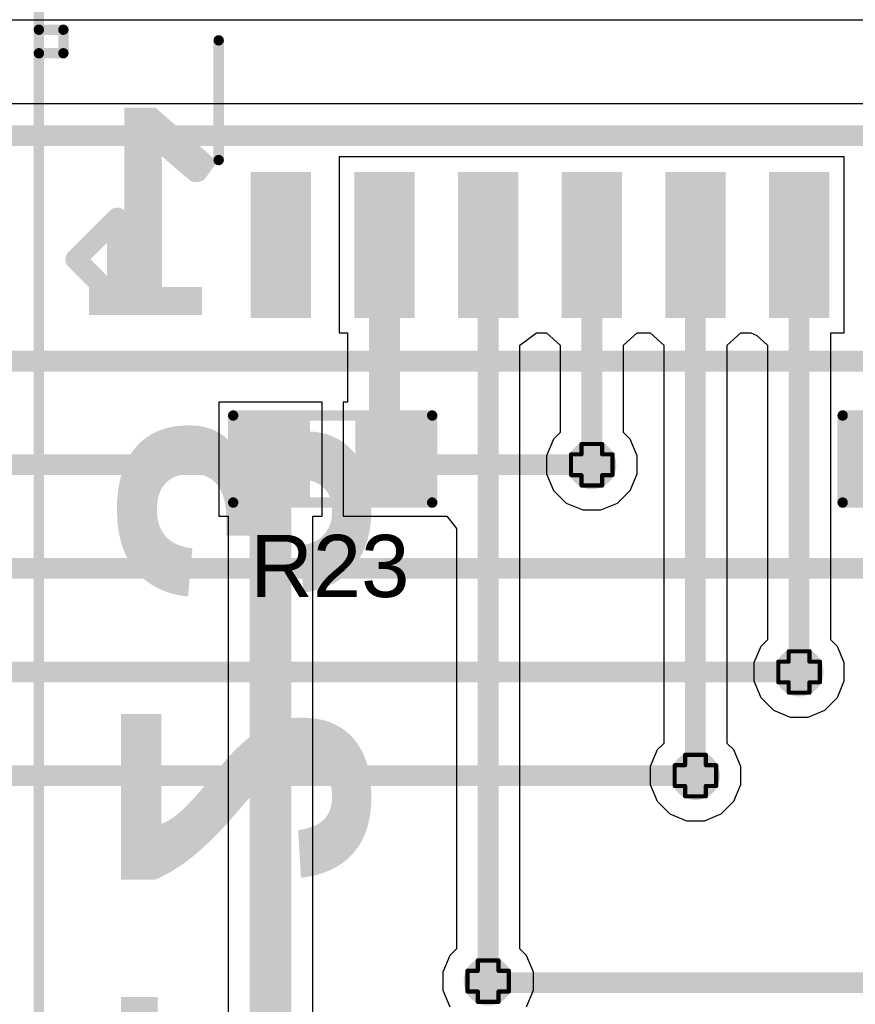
# Model space of a CAD drawing. Header units: inches. Extents: x -0.1 to 10.2, y 0 to 6.5.
# Tile 33 of 95: x 1.589 to 1.992, y 2.355 to 2.83. Entities that reach past the tile are written whole.
import ezdxf

# ---------------------------------------------------------------- set-up
doc = ezdxf.new("R2010")
doc.units = ezdxf.units.IN
doc.header["$MEASUREMENT"] = 0
for name, color, linetype in [('Bottom Layer', 5, 'Continuous'), ('Bottom Overlay', 54, 'Continuous'), ('Drill Drawing', 1, 'Continuous'), ('Top Layer', 1, 'Continuous'), ('Top Overlay', 2, 'Continuous'), ('Top Paste', 8, 'Continuous'), ('Top Solder', 216, 'Continuous'), ('Via Holes', 16, 'Continuous')]:
    doc.layers.add(name, color=color, linetype=linetype)
doc.styles.add('Arial', font='txt', dxfattribs={"height": 0.2})
doc.styles.add('Arial_Bold', font='txt', dxfattribs={"height": 0.2})
doc.styles.add('Calibri_Bold', font='txt', dxfattribs={"height": 0.2})

# ---------------------------------------------------------------- blocks, each defined once
blk = doc.blocks.new('SOIC_16_300____12')
at = {"layer": 'Top Layer'}
for points in [[(-0.22441, 0.18681), (-0.15945, 0.18681), (-0.15945, 0.16319), (-0.22441, 0.16319)], [(0.15945, 0.18681), (0.22441, 0.18681), (0.22441, 0.16319), (0.15945, 0.16319)], [(-0.22441, 0.13681), (-0.15945, 0.13681), (-0.15945, 0.11319), (-0.22441, 0.11319)], [(0.15945, 0.13681), (0.22441, 0.13681), (0.22441, 0.11319), (0.15945, 0.11319)], [(-0.22441, 0.08681), (-0.15945, 0.08681), (-0.15945, 0.06319), (-0.22441, 0.06319)], [(0.15945, 0.08681), (0.22441, 0.08681), (0.22441, 0.06319), (0.15945, 0.06319)], [(-0.22441, 0.03681), (-0.15945, 0.03681), (-0.15945, 0.01319), (-0.22441, 0.01319)], [(0.15945, 0.03681), (0.22441, 0.03681), (0.22441, 0.01319), (0.15945, 0.01319)], [(-0.22441, -0.01319), (-0.15945, -0.01319), (-0.15945, -0.03681), (-0.22441, -0.03681)], [(0.15945, -0.01319), (0.22441, -0.01319), (0.22441, -0.03681), (0.15945, -0.03681)], [(-0.22441, -0.06319), (-0.15945, -0.06319), (-0.15945, -0.08681), (-0.22441, -0.08681)], [(0.15945, -0.06319), (0.22441, -0.06319), (0.22441, -0.08681), (0.15945, -0.08681)], [(-0.22441, -0.11319), (-0.15945, -0.11319), (-0.15945, -0.13681), (-0.22441, -0.13681)], [(0.15945, -0.11319), (0.22441, -0.11319), (0.22441, -0.13681), (0.15945, -0.13681)], [(-0.22441, -0.16319), (-0.15945, -0.16319), (-0.15945, -0.18681), (-0.22441, -0.18681)], [(0.15945, -0.16319), (0.22441, -0.16319), (0.22441, -0.18681), (0.15945, -0.18681)]]:
    blk.add_hatch(color=1, dxfattribs=at).paths.add_polyline_path(points)
at = {"layer": 'Top Overlay'}
blk.add_hatch(color=2, dxfattribs=at).paths.add_polyline_path([(-0.156, 0.162), (-0.142, 0.162), (-0.142, 0.188), (-0.156, 0.188)])
at = {"layer": 'Top Paste'}
for points in [[(-0.22441, 0.18681), (-0.15945, 0.18681), (-0.15945, 0.16319), (-0.22441, 0.16319)], [(0.15945, 0.18681), (0.22441, 0.18681), (0.22441, 0.16319), (0.15945, 0.16319)], [(-0.22441, 0.13681), (-0.15945, 0.13681), (-0.15945, 0.11319), (-0.22441, 0.11319)], [(0.15945, 0.13681), (0.22441, 0.13681), (0.22441, 0.11319), (0.15945, 0.11319)], [(-0.22441, 0.08681), (-0.15945, 0.08681), (-0.15945, 0.06319), (-0.22441, 0.06319)], [(0.15945, 0.08681), (0.22441, 0.08681), (0.22441, 0.06319), (0.15945, 0.06319)], [(-0.22441, 0.03681), (-0.15945, 0.03681), (-0.15945, 0.01319), (-0.22441, 0.01319)], [(0.15945, 0.03681), (0.22441, 0.03681), (0.22441, 0.01319), (0.15945, 0.01319)], [(-0.22441, -0.01319), (-0.15945, -0.01319), (-0.15945, -0.03681), (-0.22441, -0.03681)], [(0.15945, -0.01319), (0.22441, -0.01319), (0.22441, -0.03681), (0.15945, -0.03681)], [(-0.22441, -0.06319), (-0.15945, -0.06319), (-0.15945, -0.08681), (-0.22441, -0.08681)], [(0.15945, -0.06319), (0.22441, -0.06319), (0.22441, -0.08681), (0.15945, -0.08681)], [(-0.22441, -0.11319), (-0.15945, -0.11319), (-0.15945, -0.13681), (-0.22441, -0.13681)], [(0.15945, -0.11319), (0.22441, -0.11319), (0.22441, -0.13681), (0.15945, -0.13681)], [(-0.22441, -0.16319), (-0.15945, -0.16319), (-0.15945, -0.18681), (-0.22441, -0.18681)], [(0.15945, -0.16319), (0.22441, -0.16319), (0.22441, -0.18681), (0.15945, -0.18681)]]:
    blk.add_hatch(color=8, dxfattribs=at).paths.add_polyline_path(points)
at = {"layer": 'Top Solder'}
for points in [[(-0.22717, 0.18957), (-0.15669, 0.18957), (-0.15669, 0.16043), (-0.22717, 0.16043)], [(0.15669, 0.18957), (0.22717, 0.18957), (0.22717, 0.16043), (0.15669, 0.16043)], [(-0.22717, 0.13957), (-0.15669, 0.13957), (-0.15669, 0.11043), (-0.22717, 0.11043)], [(0.15669, 0.13957), (0.22717, 0.13957), (0.22717, 0.11043), (0.15669, 0.11043)], [(-0.22717, 0.08957), (-0.15669, 0.08957), (-0.15669, 0.06043), (-0.22717, 0.06043)], [(0.15669, 0.08957), (0.22717, 0.08957), (0.22717, 0.06043), (0.15669, 0.06043)], [(-0.22717, 0.03957), (-0.15669, 0.03957), (-0.15669, 0.01043), (-0.22717, 0.01043)], [(0.15669, 0.03957), (0.22717, 0.03957), (0.22717, 0.01043), (0.15669, 0.01043)], [(-0.22717, -0.01043), (-0.15669, -0.01043), (-0.15669, -0.03957), (-0.22717, -0.03957)], [(0.15669, -0.01043), (0.22717, -0.01043), (0.22717, -0.03957), (0.15669, -0.03957)], [(-0.22717, -0.06043), (-0.15669, -0.06043), (-0.15669, -0.08957), (-0.22717, -0.08957)], [(0.15669, -0.06043), (0.22717, -0.06043), (0.22717, -0.08957), (0.15669, -0.08957)], [(-0.22717, -0.11043), (-0.15669, -0.11043), (-0.15669, -0.13957), (-0.22717, -0.13957)], [(0.15669, -0.11043), (0.22717, -0.11043), (0.22717, -0.13957), (0.15669, -0.13957)], [(-0.22717, -0.16043), (-0.15669, -0.16043), (-0.15669, -0.18957), (-0.22717, -0.18957)], [(0.15669, -0.16043), (0.22717, -0.16043), (0.22717, -0.18957), (0.15669, -0.18957)]]:
    blk.add_hatch(color=216, dxfattribs=at).paths.add_polyline_path(points)
at = {"layer": 'Top Overlay', "const_width": 0.00787}
for points in [[(-0.2363, 0.171), (-0.2363, 0.181)], [(-0.2313, 0.176), (-0.2363, 0.181)], [(-0.2363, 0.171), (-0.2313, 0.176)]]:
    blk.add_lwpolyline(points, dxfattribs=at)
at = {"layer": 'Top Overlay', "const_width": 0.00394}
for points in [[(-0.23827, 0.181, 1), (-0.23433, 0.181, 1)], [(-0.23827, 0.181, 1), (-0.23433, 0.181, 1)], [(-0.23327, 0.176, 1), (-0.22933, 0.176, 1)], [(-0.23327, 0.176, 1), (-0.22933, 0.176, 1)], [(-0.23827, 0.171, 1), (-0.23433, 0.171, 1)], [(-0.23827, 0.171, 1), (-0.23433, 0.171, 1)]]:
    blk.add_lwpolyline(points, format="xyb", close=True, dxfattribs=at)
blk = doc.blocks.new('R___0603_24')
at = {"layer": 'Top Layer'}
for points in [[(-0.015, 0.0175), (-0.015, -0.0175), (-0.045, -0.0175), (-0.045, 0.0175)], [(0.045, 0.0175), (0.045, -0.0175), (0.015, -0.0175), (0.015, 0.0175)]]:
    blk.add_hatch(color=1, dxfattribs=at).paths.add_polyline_path(points)
at = {"layer": 'Top Paste'}
for points in [[(-0.015, 0.0175), (-0.015, -0.0175), (-0.045, -0.0175), (-0.045, 0.0175)], [(0.045, 0.0175), (0.045, -0.0175), (0.015, -0.0175), (0.015, 0.0175)]]:
    blk.add_hatch(color=8, dxfattribs=at).paths.add_polyline_path(points)
at = {"layer": 'Top Solder'}
for points in [[(-0.011, 0.0215), (-0.011, -0.0215), (-0.049, -0.0215), (-0.049, 0.0215)], [(0.049, 0.0215), (0.049, -0.0215), (0.011, -0.0215), (0.011, 0.0215)]]:
    blk.add_hatch(color=216, dxfattribs=at).paths.add_polyline_path(points)
at = {"layer": 'Top Overlay', "const_width": 0.005}
for points in [[(-0.048, -0.021), (-0.048, 0.021)], [(-0.048, 0.021), (0.048, 0.021)], [(0.048, -0.021), (0.048, 0.021)], [(-0.048, -0.021), (0.048, -0.021)]]:
    blk.add_lwpolyline(points, dxfattribs=at)
at = {"layer": 'Top Overlay', "const_width": 0.0025}
for points in [[(-0.04925, 0.021, 1), (-0.04675, 0.021, 1)], [(-0.04925, 0.021, 1), (-0.04675, 0.021, 1)], [(0.04675, 0.021, 1), (0.04925, 0.021, 1)], [(0.04675, 0.021, 1), (0.04925, 0.021, 1)], [(-0.04925, -0.021, 1), (-0.04675, -0.021, 1)], [(-0.04925, -0.021, 1), (-0.04675, -0.021, 1)], [(0.04675, -0.021, 1), (0.04925, -0.021, 1)], [(0.04675, -0.021, 1), (0.04925, -0.021, 1)]]:
    blk.add_lwpolyline(points, format="xyb", close=True, dxfattribs=at)
blk = doc.blocks.new('X9555WV_2_12_6TV01_B_56')
at = {"layer": 'Bottom Overlay'}
for points, const_width in [([(-0.5491, 0.19105), (-0.5691, 0.21105)], 0.01), ([(-0.5291, 0.21105), (-0.5691, 0.21105)], 0.01), ([(-0.5491, 0.19105), (-0.5291, 0.21105)], 0.01), ([(-0.65994, 0.17323), (-0.65994, 0.18504)], 0.005), ([(-0.64857, 0.18504), (-0.65994, 0.18504)], 0.005), ([(-0.64858, 0.17323), (-0.64857, 0.18504)], 0.005), ([(0.755, 0.17323), (-0.755, 0.17323)], 0.005)]:
    blk.add_lwpolyline(points, dxfattribs=dict(at, const_width=const_width))
for points, const_width in [([(-0.5716, 0.21105, 1), (-0.5666, 0.21105, 1)], 0.005), ([(-0.5716, 0.21105, 1), (-0.5666, 0.21105, 1)], 0.005), ([(-0.5316, 0.21105, 1), (-0.5266, 0.21105, 1)], 0.005), ([(-0.5316, 0.21105, 1), (-0.5266, 0.21105, 1)], 0.005), ([(-0.5516, 0.19105, 1), (-0.5466, 0.19105, 1)], 0.005), ([(-0.5516, 0.19105, 1), (-0.5466, 0.19105, 1)], 0.005), ([(-0.66119, 0.18504, 1), (-0.65869, 0.18504, 1)], 0.0025), ([(-0.66119, 0.18504, 1), (-0.65869, 0.18504, 1)], 0.0025), ([(-0.64982, 0.18504, 1), (-0.64732, 0.18504, 1)], 0.0025), ([(-0.64982, 0.18504, 1), (-0.64732, 0.18504, 1)], 0.0025), ([(-0.66119, 0.17323, 1), (-0.65869, 0.17323, 1)], 0.0025), ([(-0.64982, 0.17323, 1), (-0.64733, 0.17323, 1)], 0.0025)]:
    blk.add_lwpolyline(points, format="xyb", close=True, dxfattribs=dict(at, const_width=const_width))
blk = doc.blocks.new('C___0603_73')
at = {"layer": 'Top Layer'}
for points in [[(-0.015, 0.0175), (-0.015, -0.0175), (-0.045, -0.0175), (-0.045, 0.0175)], [(0.045, 0.0175), (0.045, -0.0175), (0.015, -0.0175), (0.015, 0.0175)]]:
    blk.add_hatch(color=1, dxfattribs=at).paths.add_polyline_path(points)
at = {"layer": 'Top Paste'}
for points in [[(-0.015, 0.0175), (-0.015, -0.0175), (-0.045, -0.0175), (-0.045, 0.0175)], [(0.045, 0.0175), (0.045, -0.0175), (0.015, -0.0175), (0.015, 0.0175)]]:
    blk.add_hatch(color=8, dxfattribs=at).paths.add_polyline_path(points)
at = {"layer": 'Top Solder'}
for points in [[(-0.01264, 0.01986), (-0.01264, -0.01986), (-0.04736, -0.01986), (-0.04736, 0.01986)], [(0.04736, 0.01986), (0.04736, -0.01986), (0.01264, -0.01986), (0.01264, 0.01986)]]:
    blk.add_hatch(color=216, dxfattribs=at).paths.add_polyline_path(points)
at = {"layer": 'Top Overlay', "const_width": 0.005}
for points in [[(-0.049, -0.021), (-0.049, 0.021)], [(-0.049, 0.021), (-0.018, 0.021)], [(0.018, 0.021), (0.049, 0.021)], [(0.049, -0.021), (0.049, 0.021)], [(-0.049, -0.021), (-0.018, -0.021)], [(0.018, -0.021), (0.049, -0.021)]]:
    blk.add_lwpolyline(points, dxfattribs=at)
at = {"layer": 'Top Overlay', "const_width": 0.0025}
for points in [[(-0.05025, 0.021, 1), (-0.04775, 0.021, 1)], [(-0.05025, 0.021, 1), (-0.04775, 0.021, 1)], [(-0.01925, 0.021, 1), (-0.01675, 0.021, 1)], [(0.01675, 0.021, 1), (0.01925, 0.021, 1)], [(0.04775, 0.021, 1), (0.05025, 0.021, 1)], [(0.04775, 0.021, 1), (0.05025, 0.021, 1)], [(-0.05025, -0.021, 1), (-0.04775, -0.021, 1)], [(-0.05025, -0.021, 1), (-0.04775, -0.021, 1)], [(-0.01925, -0.021, 1), (-0.01675, -0.021, 1)], [(0.01675, -0.021, 1), (0.01925, -0.021, 1)], [(0.04775, -0.021, 1), (0.05025, -0.021, 1)], [(0.04775, -0.021, 1), (0.05025, -0.021, 1)]]:
    blk.add_lwpolyline(points, format="xyb", close=True, dxfattribs=at)

msp = doc.modelspace()

# ---------------------------------------------------------------- hatches: boundary and pattern name
at = {"layer": 'Bottom Layer'}
h = msp.add_hatch(color=5, dxfattribs=at)
edge = h.paths.add_edge_path()
edge.add_arc((1.86476, 2.61535), 0.01181, 0, 360)
h = msp.add_hatch(color=5, dxfattribs=at)
edge = h.paths.add_edge_path()
edge.add_arc((1.96476, 2.51535), 0.01181, 0, 360)
h = msp.add_hatch(color=5, dxfattribs=at)
edge = h.paths.add_edge_path()
edge.add_arc((1.91476, 2.46535), 0.01181, 0, 360)
h = msp.add_hatch(color=5, dxfattribs=at)
edge = h.paths.add_edge_path()
edge.add_arc((1.81476, 2.36614), 0.01181, 0, 360)
at = {"layer": 'Top Layer'}
h = msp.add_hatch(color=1, dxfattribs=at)
edge = h.paths.add_edge_path()
edge.add_arc((1.86476, 2.61535), 0.01181, 0, 360)
h = msp.add_hatch(color=1, dxfattribs=at)
edge = h.paths.add_edge_path()
edge.add_arc((1.96476, 2.51535), 0.01181, 0, 360)
h = msp.add_hatch(color=1, dxfattribs=at)
edge = h.paths.add_edge_path()
edge.add_arc((1.91476, 2.46535), 0.01181, 0, 360)
h = msp.add_hatch(color=1, dxfattribs=at)
edge = h.paths.add_edge_path()
edge.add_arc((1.81476, 2.36614), 0.01181, 0, 360)
at = {"layer": 'Via Holes'}
h = msp.add_hatch(color=7, dxfattribs=at)
edge = h.paths.add_edge_path()
edge.add_arc((1.86476, 2.61535), 0.00591, 0, 360)
h = msp.add_hatch(color=7, dxfattribs=at)
edge = h.paths.add_edge_path()
edge.add_arc((1.96476, 2.51535), 0.00591, 0, 360)
h = msp.add_hatch(color=7, dxfattribs=at)
edge = h.paths.add_edge_path()
edge.add_arc((1.91476, 2.46535), 0.00591, 0, 360)
h = msp.add_hatch(color=7, dxfattribs=at)
edge = h.paths.add_edge_path()
edge.add_arc((1.81476, 2.36614), 0.00591, 0, 360)

# ---------------------------------------------------------------- linework, layer by layer
at = {"layer": 'Bottom Layer'}
for p, q in [((0.01529, 2.83), (4.42345, 2.83)), ((2.24254, 2.7895), (1.44954, 2.7895))]:
    msp.add_line(p, q, dxfattribs=at)
at = {"layer": 'Bottom Layer', "const_width": 0.01}
for points in [[(1.44954, 2.77421), (2.24254, 2.77421)], [(1.53665, 2.66535), (2.35788, 2.66535)], [(1.4748, 2.61535), (1.86476, 2.61535)], [(1.43661, 2.56535), (2.25788, 2.56535)], [(1.4748, 2.51535), (1.96476, 2.51535)], [(1.43665, 2.46535), (1.91476, 2.46535)], [(1.81476, 2.36535), (2.44474, 2.36535)]]:
    msp.add_lwpolyline(points, dxfattribs=at)
at = {"layer": 'Bottom Layer', "const_width": 0.005}
for points in [[(1.86226, 2.61535, 1), (1.86726, 2.61535, 1)], [(1.96226, 2.51535, 1), (1.96726, 2.51535, 1)], [(1.91226, 2.46535, 1), (1.91726, 2.46535, 1)], [(1.81226, 2.36535, 1), (1.81726, 2.36535, 1)]]:
    msp.add_lwpolyline(points, format="xyb", close=True, dxfattribs=at)
at = {"layer": 'Drill Drawing', "const_width": 0.002}
for points in [[(1.85976, 2.62035), (1.85976, 2.62535)], [(1.85976, 2.62535), (1.86976, 2.62535)], [(1.86976, 2.62035), (1.86976, 2.62535)], [(1.85476, 2.61035), (1.85476, 2.62035)], [(1.85476, 2.62035), (1.85976, 2.62035)], [(1.86976, 2.62035), (1.87476, 2.62035)], [(1.87476, 2.61035), (1.87476, 2.62035)], [(1.85476, 2.61035), (1.85976, 2.61035)], [(1.85976, 2.60535), (1.85976, 2.61035)], [(1.86976, 2.61035), (1.87476, 2.61035)], [(1.86976, 2.60535), (1.86976, 2.61035)], [(1.85976, 2.60535), (1.86976, 2.60535)], [(1.95976, 2.52035), (1.95976, 2.52535)], [(1.95976, 2.52535), (1.96976, 2.52535)], [(1.96976, 2.52035), (1.96976, 2.52535)], [(1.95476, 2.51035), (1.95476, 2.52035)], [(1.95476, 2.52035), (1.95976, 2.52035)], [(1.96976, 2.52035), (1.97476, 2.52035)], [(1.97476, 2.51035), (1.97476, 2.52035)], [(1.95476, 2.51035), (1.95976, 2.51035)], [(1.95976, 2.50535), (1.95976, 2.51035)], [(1.96976, 2.51035), (1.97476, 2.51035)], [(1.96976, 2.50535), (1.96976, 2.51035)], [(1.95976, 2.50535), (1.96976, 2.50535)], [(1.90976, 2.47035), (1.90976, 2.47535)], [(1.90976, 2.47535), (1.91976, 2.47535)], [(1.91976, 2.47035), (1.91976, 2.47535)], [(1.90476, 2.46035), (1.90476, 2.47035)], [(1.90476, 2.47035), (1.90976, 2.47035)], [(1.91976, 2.47035), (1.92476, 2.47035)], [(1.92476, 2.46035), (1.92476, 2.47035)], [(1.90476, 2.46035), (1.90976, 2.46035)], [(1.90976, 2.45535), (1.90976, 2.46035)], [(1.91976, 2.46035), (1.92476, 2.46035)], [(1.91976, 2.45535), (1.91976, 2.46035)], [(1.90976, 2.45535), (1.91976, 2.45535)], [(1.80976, 2.37114), (1.80976, 2.37614)], [(1.80976, 2.37614), (1.81976, 2.37614)], [(1.81976, 2.37114), (1.81976, 2.37614)], [(1.80476, 2.36114), (1.80476, 2.37114)], [(1.80476, 2.37114), (1.80976, 2.37114)], [(1.81976, 2.37114), (1.82476, 2.37114)], [(1.82476, 2.36114), (1.82476, 2.37114)], [(1.80476, 2.36114), (1.80976, 2.36114)], [(1.80976, 2.35614), (1.80976, 2.36114)], [(1.81976, 2.36114), (1.82476, 2.36114)], [(1.81976, 2.35614), (1.81976, 2.36114)], [(1.80976, 2.35614), (1.81976, 2.35614)]]:
    msp.add_lwpolyline(points, dxfattribs=at)
at = {"layer": 'Drill Drawing', "const_width": 0.001}
for points in [[(1.85926, 2.62535, 1), (1.86026, 2.62535, 1)], [(1.85926, 2.62535, 1), (1.86026, 2.62535, 1)], [(1.86926, 2.62535, 1), (1.87026, 2.62535, 1)], [(1.86926, 2.62535, 1), (1.87026, 2.62535, 1)], [(1.85426, 2.62035, 1), (1.85526, 2.62035, 1)], [(1.85426, 2.62035, 1), (1.85526, 2.62035, 1)], [(1.85926, 2.62035, 1), (1.86026, 2.62035, 1)], [(1.85926, 2.62035, 1), (1.86026, 2.62035, 1)], [(1.86926, 2.62035, 1), (1.87026, 2.62035, 1)], [(1.86926, 2.62035, 1), (1.87026, 2.62035, 1)], [(1.87426, 2.62035, 1), (1.87526, 2.62035, 1)], [(1.87426, 2.62035, 1), (1.87526, 2.62035, 1)], [(1.85426, 2.61035, 1), (1.85526, 2.61035, 1)], [(1.85426, 2.61035, 1), (1.85526, 2.61035, 1)], [(1.85926, 2.61035, 1), (1.86026, 2.61035, 1)], [(1.85926, 2.61035, 1), (1.86026, 2.61035, 1)], [(1.86926, 2.61035, 1), (1.87026, 2.61035, 1)], [(1.86926, 2.61035, 1), (1.87026, 2.61035, 1)], [(1.87426, 2.61035, 1), (1.87526, 2.61035, 1)], [(1.87426, 2.61035, 1), (1.87526, 2.61035, 1)], [(1.85926, 2.60535, 1), (1.86026, 2.60535, 1)], [(1.85926, 2.60535, 1), (1.86026, 2.60535, 1)], [(1.86926, 2.60535, 1), (1.87026, 2.60535, 1)], [(1.86926, 2.60535, 1), (1.87026, 2.60535, 1)], [(1.95926, 2.52535, 1), (1.96026, 2.52535, 1)], [(1.95926, 2.52535, 1), (1.96026, 2.52535, 1)], [(1.96926, 2.52535, 1), (1.97026, 2.52535, 1)], [(1.96926, 2.52535, 1), (1.97026, 2.52535, 1)], [(1.95426, 2.52035, 1), (1.95526, 2.52035, 1)], [(1.95426, 2.52035, 1), (1.95526, 2.52035, 1)], [(1.95926, 2.52035, 1), (1.96026, 2.52035, 1)], [(1.95926, 2.52035, 1), (1.96026, 2.52035, 1)], [(1.96926, 2.52035, 1), (1.97026, 2.52035, 1)], [(1.96926, 2.52035, 1), (1.97026, 2.52035, 1)], [(1.97426, 2.52035, 1), (1.97526, 2.52035, 1)], [(1.97426, 2.52035, 1), (1.97526, 2.52035, 1)], [(1.95426, 2.51035, 1), (1.95526, 2.51035, 1)], [(1.95426, 2.51035, 1), (1.95526, 2.51035, 1)], [(1.95926, 2.51035, 1), (1.96026, 2.51035, 1)], [(1.95926, 2.51035, 1), (1.96026, 2.51035, 1)], [(1.96926, 2.51035, 1), (1.97026, 2.51035, 1)], [(1.96926, 2.51035, 1), (1.97026, 2.51035, 1)], [(1.97426, 2.51035, 1), (1.97526, 2.51035, 1)], [(1.97426, 2.51035, 1), (1.97526, 2.51035, 1)], [(1.95926, 2.50535, 1), (1.96026, 2.50535, 1)], [(1.95926, 2.50535, 1), (1.96026, 2.50535, 1)], [(1.96926, 2.50535, 1), (1.97026, 2.50535, 1)], [(1.96926, 2.50535, 1), (1.97026, 2.50535, 1)], [(1.90926, 2.47535, 1), (1.91026, 2.47535, 1)], [(1.90926, 2.47535, 1), (1.91026, 2.47535, 1)], [(1.91926, 2.47535, 1), (1.92026, 2.47535, 1)], [(1.91926, 2.47535, 1), (1.92026, 2.47535, 1)], [(1.90426, 2.47035, 1), (1.90526, 2.47035, 1)], [(1.90426, 2.47035, 1), (1.90526, 2.47035, 1)], [(1.90926, 2.47035, 1), (1.91026, 2.47035, 1)], [(1.90926, 2.47035, 1), (1.91026, 2.47035, 1)], [(1.91926, 2.47035, 1), (1.92026, 2.47035, 1)], [(1.91926, 2.47035, 1), (1.92026, 2.47035, 1)], [(1.92426, 2.47035, 1), (1.92526, 2.47035, 1)], [(1.92426, 2.47035, 1), (1.92526, 2.47035, 1)], [(1.90426, 2.46035, 1), (1.90526, 2.46035, 1)], [(1.90426, 2.46035, 1), (1.90526, 2.46035, 1)], [(1.90926, 2.46035, 1), (1.91026, 2.46035, 1)], [(1.90926, 2.46035, 1), (1.91026, 2.46035, 1)], [(1.91926, 2.46035, 1), (1.92026, 2.46035, 1)], [(1.91926, 2.46035, 1), (1.92026, 2.46035, 1)], [(1.92426, 2.46035, 1), (1.92526, 2.46035, 1)], [(1.92426, 2.46035, 1), (1.92526, 2.46035, 1)], [(1.90926, 2.45535, 1), (1.91026, 2.45535, 1)], [(1.90926, 2.45535, 1), (1.91026, 2.45535, 1)], [(1.91926, 2.45535, 1), (1.92026, 2.45535, 1)], [(1.91926, 2.45535, 1), (1.92026, 2.45535, 1)], [(1.80926, 2.37614, 1), (1.81026, 2.37614, 1)], [(1.80926, 2.37614, 1), (1.81026, 2.37614, 1)], [(1.81926, 2.37614, 1), (1.82026, 2.37614, 1)], [(1.81926, 2.37614, 1), (1.82026, 2.37614, 1)], [(1.80426, 2.37114, 1), (1.80526, 2.37114, 1)], [(1.80426, 2.37114, 1), (1.80526, 2.37114, 1)], [(1.80926, 2.37114, 1), (1.81026, 2.37114, 1)], [(1.80926, 2.37114, 1), (1.81026, 2.37114, 1)], [(1.81926, 2.37114, 1), (1.82026, 2.37114, 1)], [(1.81926, 2.37114, 1), (1.82026, 2.37114, 1)], [(1.82426, 2.37114, 1), (1.82526, 2.37114, 1)], [(1.82426, 2.37114, 1), (1.82526, 2.37114, 1)], [(1.80426, 2.36114, 1), (1.80526, 2.36114, 1)], [(1.80426, 2.36114, 1), (1.80526, 2.36114, 1)], [(1.80926, 2.36114, 1), (1.81026, 2.36114, 1)], [(1.80926, 2.36114, 1), (1.81026, 2.36114, 1)], [(1.81926, 2.36114, 1), (1.82026, 2.36114, 1)], [(1.81926, 2.36114, 1), (1.82026, 2.36114, 1)], [(1.82426, 2.36114, 1), (1.82526, 2.36114, 1)], [(1.82426, 2.36114, 1), (1.82526, 2.36114, 1)], [(1.80926, 2.35614, 1), (1.81026, 2.35614, 1)], [(1.80926, 2.35614, 1), (1.81026, 2.35614, 1)], [(1.81926, 2.35614, 1), (1.82026, 2.35614, 1)], [(1.81926, 2.35614, 1), (1.82026, 2.35614, 1)]]:
    msp.add_lwpolyline(points, format="xyb", close=True, dxfattribs=at)
at = {"layer": 'Top Layer'}
for p, q in [((0.255, 2.83), (4.42532, 2.83)), ((1.78495, 2.76394), (1.74295, 2.76394)), ((1.74295, 2.76394), (1.74295, 2.67898)), ((1.78657, 2.76394), (1.78495, 2.76394)), ((1.79295, 2.76394), (1.78657, 2.76394)), ((1.79457, 2.76394), (1.79295, 2.76394)), ((1.83495, 2.76394), (1.79457, 2.76394)), ((1.83657, 2.76394), (1.83495, 2.76394)), ((1.84457, 2.76394), (1.83657, 2.76394)), ((1.88495, 2.76394), (1.84457, 2.76394)), ((1.88657, 2.76394), (1.88495, 2.76394)), ((1.89295, 2.76394), (1.88657, 2.76394)), ((1.89457, 2.76394), (1.89295, 2.76394)), ((1.93495, 2.76394), (1.89457, 2.76394)), ((1.93657, 2.76394), (1.93495, 2.76394)), ((1.94295, 2.76394), (1.93657, 2.76394)), ((1.94457, 2.76394), (1.94295, 2.76394)), ((1.98657, 2.76394), (1.94457, 2.76394)), ((1.98657, 2.67898), (1.98657, 2.76394)), ((1.74295, 2.67898), (1.74692, 2.67898)), ((1.74692, 2.67898), (1.74692, 2.64561)), ((1.83006, 2.673), (1.83806, 2.67898)), ((1.83806, 2.67898), (1.84295, 2.67898)), ((1.84295, 2.67898), (1.84947, 2.673)), ((1.88006, 2.673), (1.88657, 2.67898)), ((1.88657, 2.67898), (1.89295, 2.67898)), ((1.89295, 2.67898), (1.89947, 2.673)), ((1.93006, 2.673), (1.93657, 2.67898)), ((1.93657, 2.67898), (1.94147, 2.67898)), ((1.94147, 2.67898), (1.94437, 2.67768)), ((1.94437, 2.67768), (1.94947, 2.673)), ((1.98006, 2.53091), (1.98006, 2.67898)), ((1.98006, 2.67898), (1.98657, 2.67898)), ((1.83006, 2.38169), (1.83006, 2.673)), ((1.84947, 2.673), (1.84947, 2.63091)), ((1.88006, 2.63091), (1.88006, 2.673)), ((1.89947, 2.673), (1.89947, 2.4809)), ((1.93006, 2.4809), (1.93006, 2.673)), ((1.94947, 2.673), (1.94947, 2.53091)), ((1.73476, 2.64561), (1.68476, 2.64561)), ((1.68476, 2.64561), (1.68476, 2.59061)), ((1.73476, 2.59061), (1.73476, 2.64561)), ((1.74692, 2.64561), (1.74476, 2.64561)), ((1.74476, 2.64561), (1.74476, 2.59061)), ((1.84627, 2.62771), (1.84295, 2.61969)), ((1.84947, 2.63091), (1.84627, 2.62771)), ((1.88325, 2.62771), (1.88006, 2.63091)), ((1.88657, 2.61969), (1.88325, 2.62771)), ((1.84295, 2.61969), (1.84295, 2.61102)), ((1.88657, 2.61102), (1.88657, 2.61969)), ((1.84295, 2.61102), (1.84627, 2.603)), ((1.88325, 2.603), (1.88657, 2.61102)), ((1.84627, 2.603), (1.85241, 2.59686)), ((1.87712, 2.59686), (1.88325, 2.603)), ((1.85241, 2.59686), (1.86042, 2.59354)), ((1.8691, 2.59354), (1.87712, 2.59686)), ((1.68476, 2.59061), (1.68937, 2.59061)), ((1.68937, 2.59061), (1.68937, 2.34455)), ((1.73016, 2.33703), (1.73016, 2.59061)), ((1.73016, 2.59061), (1.73476, 2.59061)), ((1.74476, 2.59061), (1.79147, 2.59061)), ((1.79147, 2.59061), (1.79476, 2.59061)), ((1.79476, 2.59061), (1.79947, 2.58456)), ((1.86042, 2.59354), (1.8691, 2.59354)), ((1.79947, 2.58456), (1.79947, 2.38169)), ((1.94947, 2.53091), (1.94627, 2.52771)), ((1.98325, 2.52771), (1.98006, 2.53091)), ((1.94627, 2.52771), (1.94295, 2.51969)), ((1.98657, 2.51969), (1.98325, 2.52771)), ((1.94295, 2.51969), (1.94295, 2.51102)), ((1.98657, 2.51102), (1.98657, 2.51969)), ((1.94295, 2.51102), (1.94627, 2.503)), ((1.98325, 2.503), (1.98657, 2.51102)), ((1.94627, 2.503), (1.95241, 2.49686)), ((1.97712, 2.49686), (1.98325, 2.503)), ((1.95241, 2.49686), (1.96042, 2.49354)), ((1.9691, 2.49354), (1.97712, 2.49686)), ((1.96042, 2.49354), (1.9691, 2.49354)), ((1.89947, 2.4809), (1.89627, 2.47771)), ((1.93325, 2.47771), (1.93006, 2.4809)), ((1.89627, 2.47771), (1.89295, 2.46969)), ((1.93657, 2.46969), (1.93325, 2.47771)), ((1.89295, 2.46969), (1.89295, 2.46101)), ((1.93657, 2.46101), (1.93657, 2.46969)), ((1.89295, 2.46101), (1.89627, 2.453)), ((1.93325, 2.453), (1.93657, 2.46101)), ((1.89627, 2.453), (1.90241, 2.44686)), ((1.92712, 2.44686), (1.93325, 2.453)), ((1.90241, 2.44686), (1.91042, 2.44354)), ((1.91042, 2.44354), (1.9191, 2.44354)), ((1.9191, 2.44354), (1.92712, 2.44686)), ((1.79947, 2.38169), (1.79627, 2.3785)), ((1.83325, 2.3785), (1.83006, 2.38169)), ((1.79627, 2.3785), (1.79295, 2.37048)), ((1.83657, 2.37048), (1.83325, 2.3785)), ((1.79295, 2.37048), (1.79295, 2.3618)), ((1.83657, 2.3618), (1.83657, 2.37048)), ((1.79295, 2.3618), (1.79627, 2.35379)), ((1.83325, 2.35379), (1.83657, 2.3618))]:
    msp.add_line(p, q, dxfattribs=at)
for points, const_width in [([(1.76476, 2.62311), (1.76476, 2.72146)], 0.015), ([(1.81476, 2.72146), (1.81476, 2.72539)], 0.01), ([(1.86476, 2.61535), (1.86476, 2.72539)], 0.01), ([(1.91476, 2.72146), (1.91476, 2.72539)], 0.01), ([(1.96476, 2.51535), (1.96476, 2.72539)], 0.01), ([(1.81476, 2.36614), (1.81476, 2.72146)], 0.01), ([(1.91476, 2.46535), (1.91476, 2.72146)], 0.01), ([(1.70976, 2.33703), (1.70976, 2.61811)], 0.02)]:
    msp.add_lwpolyline(points, dxfattribs=dict(at, const_width=const_width))
for points, const_width in [([(1.76101, 2.72146, 1), (1.76851, 2.72146, 1)], 0.0075), ([(1.76226, 2.72539, 1), (1.76726, 2.72539, 1)], 0.005), ([(1.76482, 2.72283, 1), (1.76982, 2.72283, 1)], 0.005), ([(1.81226, 2.72539, 1), (1.81726, 2.72539, 1)], 0.005), ([(1.86226, 2.72539, 1), (1.86726, 2.72539, 1)], 0.005), ([(1.91226, 2.72539, 1), (1.91726, 2.72539, 1)], 0.005), ([(1.96226, 2.72539, 1), (1.96726, 2.72539, 1)], 0.005), ([(1.81226, 2.72146, 1), (1.81726, 2.72146, 1)], 0.005), ([(1.81226, 2.72146, 1), (1.81726, 2.72146, 1)], 0.005), ([(1.91226, 2.72146, 1), (1.91726, 2.72146, 1)], 0.005), ([(1.91226, 2.72146, 1), (1.91726, 2.72146, 1)], 0.005), ([(1.70476, 2.61811, 1), (1.71476, 2.61811, 1)], 0.01), ([(1.76101, 2.62311, 1), (1.76851, 2.62311, 1)], 0.0075), ([(1.86226, 2.61535, 1), (1.86726, 2.61535, 1)], 0.005), ([(1.96226, 2.51535, 1), (1.96726, 2.51535, 1)], 0.005), ([(1.91226, 2.46535, 1), (1.91726, 2.46535, 1)], 0.005), ([(1.81226, 2.36614, 1), (1.81726, 2.36614, 1)], 0.005)]:
    msp.add_lwpolyline(points, format="xyb", close=True, dxfattribs=dict(at, const_width=const_width))
at = {"layer": 'Top Layer', "const_width": 0.01}
msp.add_lwpolyline([(1.76476, 2.72539, -0.414191), (1.76732, 2.72283)], format="xyb", dxfattribs=at)
at = {"layer": 'Top Overlay', "const_width": 0.005}
msp.add_lwpolyline([(1.68476, 2.76239), (1.68476, 2.82016)], dxfattribs=at)
at = {"layer": 'Top Overlay', "const_width": 0.0025}
for points in [[(1.68351, 2.82016, 1), (1.68601, 2.82016, 1)], [(1.68351, 2.76239, 1), (1.68601, 2.76239, 1)]]:
    msp.add_lwpolyline(points, format="xyb", close=True, dxfattribs=at)

# ---------------------------------------------------------------- block references
at = {"rotation": 270}
for name, p in [('SOIC_16_300____12', (1.88976, 2.91339)), ('X9555WV_2_12_6TV01_B_56', (1.4248, 2.16535))]:
    msp.add_blockref(name, p, dxfattribs=at)
for name, p in [('R___0603_24', (1.73976, 2.61811)), ('C___0603_73', (2.03476, 2.61811))]:
    msp.add_blockref(name, p)

# ---------------------------------------------------------------- texts
at = {"layer": 'Bottom Overlay', "style": 'Calibri_Bold', "text_generation_flag": 2}
msp.add_text('1', height=0.1, dxfattribs=at).set_placement((1.69453, 2.68755))
at = {"layer": 'Bottom Overlay', "style": 'Arial_Bold', "text_generation_flag": 2}
msp.add_text('CHANNEL 1 2 3', height=0.119, rotation=270, dxfattribs=at).set_placement((1.63763, 1.41188))
at = {"layer": 'Top Overlay', "style": 'Arial'}
msp.add_text('R23', height=0.03, dxfattribs=at).set_placement((1.69993, 2.5515))

doc.saveas('drawing.dxf')
